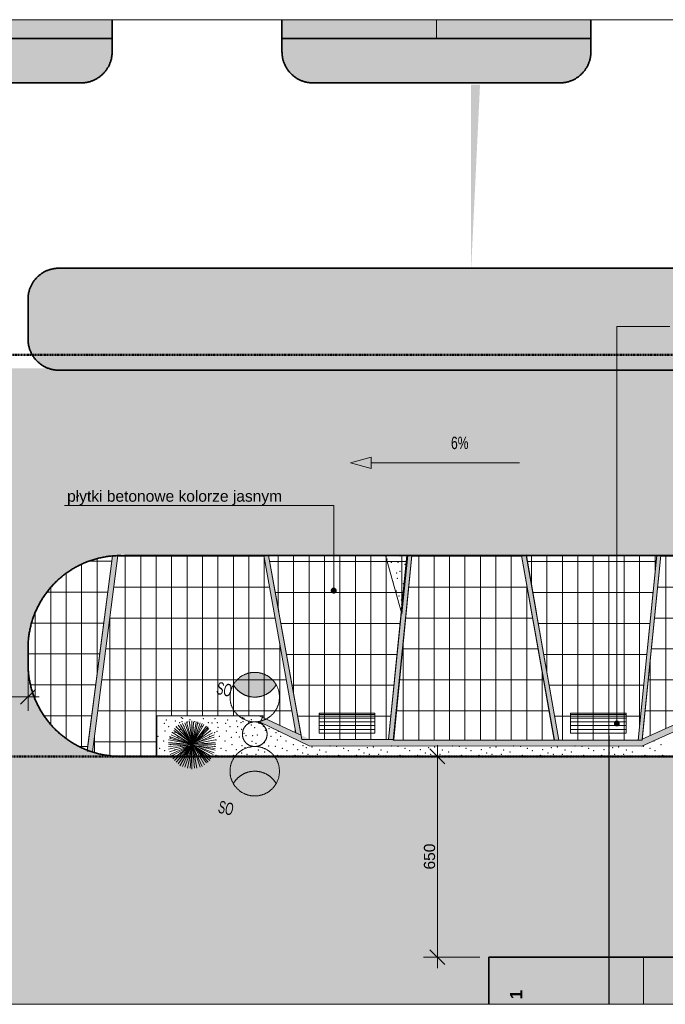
# Model space of a CAD drawing. Extents: x 169 to 11746, y 128 to 5830.
# Tile 4 of 7: x 6972 to 9062, y 2643 to 5830. Entities that reach past the tile are written whole.
import ezdxf
from ezdxf.xclip import XClip

# ---------------------------------------------------------------- set-up
doc = ezdxf.new("R2010")
doc.units = 0
doc.header["$MEASUREMENT"] = 0
doc.header["$XCLIPFRAME"] = 2
doc.linetypes.add('Krawędzie ukryte xs', pattern=[36, 24, -12])
doc.linetypes.add('Kropki przerywana 1', pattern=[100, 60, -40])
for name, color, linetype in [('134 - droga', 7, 'Continuous'), ('135 - miejsca postojowe', 7, 'Continuous'), ('FORMA - Arch 01 - 820-G Rysunki Obrazki', 7, 'Continuous'), ('FORMA - Arch 01 - PZT 0 ZAKRES OPRACOWANIA', 7, 'Continuous'), ('FORMA - Arch 01 - PZT 1 Strefy', 7, 'Continuous'), ('FORMA - Arch 01 - PZT 2 Budynki', 7, 'Continuous'), ('FORMA - Arch 01 - PZT 2 Inne obiekty', 7, 'Continuous'), ('FORMA - Arch 01 - PZT-3 Zagospodarowanie', 7, 'Continuous'), ('FORMA - Arch 01 - PZT-6 Uzbrojenie - Oświeltlenia', 7, 'Continuous'), ('FORMA - Arch 04 - Wymiary i opisy ppoż', 7, 'Continuous')]:
    doc.layers.add(name, color=color, linetype=linetype)
doc.styles.add('STYL_AUTOMATYCZNY_10', font='arial.ttf', dxfattribs={"width": 0.6000000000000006})
doc.styles.add('STYL_AUTOMATYCZNY_2', font='arial.ttf')
doc.styles.add('STYL_AUTOMATYCZNY_6', font='arial.ttf')
doc.styles.add('STYL_AUTOMATYCZNY_7', font='arial.ttf', dxfattribs={"width": 0.7})
doc.styles.add('STYL_AUTOMATYCZNY_8', font='arial.ttf')
pattern_1 = [(0, (5713.436573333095, -1207.043374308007), (0, 100), []), (90, (5713.436573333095, -1207.043374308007), (-50, 0), [])]
pattern_2 = [(0, (5713.436573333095, -1207.043374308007), (0, 12.00000047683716), [])]

# ---------------------------------------------------------------- blocks, each defined once
blk = doc.blocks.new('*X6')
at = {"color": 7, "linetype": 'Continuous', "lineweight": 13, "ltscale": 0.05}
for p in [(7494.692582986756, 3570.99822481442), (7693.13383958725, 3570.99822481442), (7439.680752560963, 3552.288876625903), (7446.457992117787, 3562.730604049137), (7454.280108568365, 3541.095774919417), (7475.50604925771, 3559.484667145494), (7479.278289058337, 3541.383068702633), (7489.977283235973, 3554.908487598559), (7496.788271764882, 3557.900169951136), (7499.806549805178, 3568.902536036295), (7504.101152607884, 3542.660198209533), (7514.476371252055, 3556.328403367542), (7522.874232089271, 3564.295027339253), (7523.057713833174, 3546.664204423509), (7533.861492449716, 3538.142977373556), (7538.518464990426, 3558.03733417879), (7548.531313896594, 3552.288876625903), (7561.984814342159, 3542.660198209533), (7566.678084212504, 3567.423873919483), (7582.32231711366, 3554.908487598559), (7594.112544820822, 3553.336721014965), (7604.067066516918, 3567.854691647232), (7612.046359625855, 3554.908487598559), (7613.591469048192, 3539.874172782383), (7638.122009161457, 3552.288876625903), (7644.899248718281, 3562.730604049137), (7652.721365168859, 3541.095774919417), (7673.947305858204, 3559.484667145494), (7677.71954565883, 3541.383068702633), (7688.418539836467, 3554.908487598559), (7695.229528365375, 3557.900169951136), (7698.247806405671, 3568.902536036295), (7702.542409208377, 3542.660198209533), (7712.917627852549, 3556.328403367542), (7721.315488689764, 3564.295027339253), (7721.498970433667, 3546.664204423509), (7732.302749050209, 3538.142977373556), (7736.959721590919, 3558.03733417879), (7746.972570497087, 3552.288876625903), (7760.426070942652, 3542.660198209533), (7419.862796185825, 3509.807309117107), (7442.300363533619, 3527.664533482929), (7458.908194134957, 3507.432910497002), (7474.783539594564, 3522.949233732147), (7484.004151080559, 3508.242885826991), (7492.072972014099, 3532.903755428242), (7499.407882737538, 3519.805700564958), (7505.665575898, 3512.936155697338), (7527.584401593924, 3512.714046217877), (7543.211734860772, 3514.500578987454), (7568.24250750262, 3530.144811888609), (7580.757893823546, 3534.838081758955), (7587.015586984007, 3509.807309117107), (7602.659819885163, 3522.322695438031), (7610.48193633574, 3527.015965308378), (7618.304052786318, 3509.807309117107), (7640.741620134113, 3527.664533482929), (7657.349450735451, 3507.432910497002), (7673.224796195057, 3522.949233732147), (7682.445407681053, 3508.242885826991), (7690.514228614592, 3532.903755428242), (7697.849139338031, 3519.805700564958), (7704.106832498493, 3512.936155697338), (7726.025658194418, 3512.714046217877), (7741.652991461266, 3514.500578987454), (7766.683764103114, 3530.144811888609), (7779.199150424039, 3534.838081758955), (7785.4568435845, 3509.807309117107), (7801.101076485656, 3522.322695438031), (7808.923192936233, 3527.015965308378), (7816.745309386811, 3509.807309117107), (7437.585063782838, 3495.181357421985), (7460.537801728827, 3483.212113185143), (7492.596894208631, 3480.511535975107), (7521.548817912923, 3475.746096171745), (7524.954815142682, 3494.657435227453), (7538.052870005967, 3487.846446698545), (7565.306799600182, 3489.326159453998), (7579.19347053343, 3478.518843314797), (7601.447455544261, 3477.89192500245), (7607.353089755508, 3498.856346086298), (7636.026320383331, 3495.181357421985), (7658.979058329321, 3483.212113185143), (7691.038150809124, 3480.511535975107), (7719.990074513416, 3475.746096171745), (7723.396071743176, 3494.657435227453), (7736.49412660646, 3487.846446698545), (7763.748056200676, 3489.326159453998), (7777.634727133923, 3478.518843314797), (7799.888712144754, 3477.89192500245), (7805.794346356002, 3498.856346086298), (7834.467576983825, 3495.181357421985), (7857.420314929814, 3483.212113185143), (7889.479407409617, 3480.511535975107), (7918.431331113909, 3475.746096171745), (7976.075983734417, 3478.518843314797), (7998.329968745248, 3477.89192500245), (8116.872587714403, 3475.746096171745), (8174.51724033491, 3478.518843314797), (8196.771225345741, 3477.89192500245), (8315.313844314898, 3475.746096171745), (8372.958496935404, 3478.518843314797), (8395.212481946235, 3477.89192500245), (8513.75510091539, 3475.746096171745), (8571.399753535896, 3478.518843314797), (8593.653738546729, 3477.89192500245), (8712.196357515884, 3475.746096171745), (8769.841010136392, 3478.518843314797), (8792.094995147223, 3477.89192500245), (8910.637614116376, 3475.746096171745), (8990.536251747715, 3477.89192500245), (9025.115116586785, 3495.181357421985), (9048.067854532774, 3483.212113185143), (7424.958035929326, 3471.973856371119), (7424.958035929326, 3471.973856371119), (7440.728596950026, 3464.269947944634), (7466.400784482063, 3449.076204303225), (7474.617611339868, 3467.567880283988), (7491.549049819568, 3455.887192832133), (7502.426160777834, 3473.176625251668), (7508.794422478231, 3451.923647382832), (7538.518464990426, 3451.923647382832), (7546.340581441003, 3466.003456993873), (7566.678084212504, 3459.74576383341), (7607.353089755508, 3448.794800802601), (7623.399292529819, 3471.973856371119), (7623.399292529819, 3471.973856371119), (7639.169853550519, 3464.269947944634), (7664.842041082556, 3449.076204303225), (7673.058867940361, 3467.567880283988), (7689.990306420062, 3455.887192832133), (7700.867417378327, 3473.176625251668), (7707.235679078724, 3451.923647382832), (7736.959721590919, 3451.923647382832), (7744.781838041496, 3466.003456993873), (7765.119340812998, 3459.74576383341), (7805.794346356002, 3448.794800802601), (7821.840549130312, 3471.973856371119), (7821.840549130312, 3471.973856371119), (7837.611110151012, 3464.269947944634), (7863.28329768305, 3449.076204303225), (7871.500124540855, 3467.567880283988), (7888.431563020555, 3455.887192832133), (7899.308673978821, 3473.176625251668), (7905.676935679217, 3451.923647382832), (7935.400978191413, 3451.923647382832), (7943.22309464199, 3466.003456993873), (7963.560597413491, 3459.74576383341), (8004.235602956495, 3448.794800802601), (8020.281805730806, 3471.973856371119), (8020.281805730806, 3471.973856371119), (8036.052366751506, 3464.269947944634), (8061.724554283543, 3449.076204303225), (8069.941381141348, 3467.567880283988), (8086.872819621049, 3455.887192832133), (8097.749930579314, 3473.176625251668), (8104.118192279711, 3451.923647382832), (8133.842234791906, 3451.923647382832), (8141.664351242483, 3466.003456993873), (8162.001854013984, 3459.74576383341), (8202.676859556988, 3448.794800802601), (8218.723062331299, 3471.973856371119), (8218.723062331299, 3471.973856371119), (8234.493623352, 3464.269947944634), (8260.165810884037, 3449.076204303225), (8268.38263774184, 3467.567880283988), (8285.31407622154, 3455.887192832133), (8296.19118717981, 3473.176625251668), (8302.559448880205, 3451.923647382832), (8332.2834913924, 3451.923647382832), (8340.105607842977, 3466.003456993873), (8360.44311061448, 3459.74576383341), (8401.118116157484, 3448.794800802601), (8417.164318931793, 3471.973856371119), (8417.164318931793, 3471.973856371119), (8432.934879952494, 3464.269947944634), (8458.60706748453, 3449.076204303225), (8466.823894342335, 3467.567880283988), (8483.755332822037, 3455.887192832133), (8494.632443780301, 3473.176625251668), (8501.000705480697, 3451.923647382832), (8530.724747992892, 3451.923647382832), (8538.54686444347, 3466.003456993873), (8558.884367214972, 3459.74576383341), (8599.559372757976, 3448.794800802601), (8615.605575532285, 3471.973856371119), (8615.605575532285, 3471.973856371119), (8631.376136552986, 3464.269947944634), (8657.048324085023, 3449.076204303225), (8665.265150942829, 3467.567880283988), (8682.196589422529, 3455.887192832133), (8693.073700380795, 3473.176625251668), (8699.441962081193, 3451.923647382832), (8729.166004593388, 3451.923647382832), (8736.988121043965, 3466.003456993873), (8757.325623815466, 3459.74576383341), (8798.00062935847, 3448.794800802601), (8814.04683213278, 3471.973856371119), (8814.04683213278, 3471.973856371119), (8829.81739315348, 3464.269947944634), (8855.489580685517, 3449.076204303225), (8863.706407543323, 3467.567880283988), (8880.637846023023, 3455.887192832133), (8891.514956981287, 3473.176625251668), (8897.883218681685, 3451.923647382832), (8927.60726119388, 3451.923647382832), (8935.429377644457, 3466.003456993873), (8955.766880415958, 3459.74576383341), (8996.441885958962, 3448.794800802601), (9012.488088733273, 3471.973856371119), (9012.488088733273, 3471.973856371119), (9028.258649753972, 3464.269947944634), (9053.930837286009, 3449.076204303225)]:
    blk.add_point(p, dxfattribs=at)
blk = doc.blocks.new('*X7')
at = {"color": 7, "linetype": 'Continuous', "lineweight": 13, "ltscale": 0.05}
for p in [(8160.630569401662, 4084.570142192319), (8202.676859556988, 4094.10032882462), (8174.51724033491, 4073.762826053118), (8196.771225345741, 4073.135907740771), (8218.723062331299, 4067.21783910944), (8218.723062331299, 4067.21783910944), (8191.725896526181, 4039.345513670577), (8194.151614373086, 4021.267610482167), (8202.676859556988, 4044.038783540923), (8219.88551574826, 4037.781090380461), (8180.774933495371, 4009.621471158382), (8213.627822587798, 4004.928201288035), (8191.562935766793, 3980.456323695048), (8199.390836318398, 3964.68401347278), (8207.370129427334, 3951.737809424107), (8205.80570613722, 3923.845287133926), (8208.915238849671, 3936.703494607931)]:
    blk.add_point(p, dxfattribs=at)
blk = doc.blocks.new('Rysunek_1_1', base_point=(5713.436573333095, -1207.043374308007))
at = {"linetype": 'Continuous', "lineweight": 13}
h = blk.add_hatch(dxfattribs=at)
h.set_pattern_fill('Sklejka_0001', style=0, pattern_type=2)
h.set_pattern_definition(pattern_2)
h.paths.add_polyline_path([(7941.125756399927, 3585.052990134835), (7941.125756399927, 3520.052990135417), (8121.125756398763, 3520.052990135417), (8121.125756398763, 3585.052990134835)])
h = blk.add_hatch(dxfattribs=at)
h.set_pattern_fill('Sklejka_0001', style=0, pattern_type=2)
h.set_pattern_definition(pattern_2)
h.paths.add_polyline_path([(8755.207777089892, 3585.052990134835), (8755.207777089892, 3520.052990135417), (8935.20777708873, 3520.052990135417), (8935.20777708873, 3585.052990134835)])
at = {"layer": '134 - droga', "linetype": 'Continuous', "lineweight": 13}
h = blk.add_hatch(dxfattribs=at)
h.set_pattern_fill('Siatka_50x100_0001', color=9, style=0, pattern_type=2)
h.set_pattern_definition([(0, (7122.210751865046, 3777.028792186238), (0, 100), []), (90, (7122.210751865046, 3777.028792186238), (-50, 0), [])])
h.paths.add_polyline_path([(6998.692792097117, 3795.44718912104), (6998.692792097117, 3745.447189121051, 0.3119919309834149), (7189.814839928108, 3465.901859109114), (7271.998597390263, 4094.242634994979, 0.2315382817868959), (7049.490654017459, 3962.47501427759, 0.1472619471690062)])
h = blk.add_hatch(dxfattribs=at)
h.set_pattern_fill('Siatka_50x100_0001', color=9, style=0, pattern_type=2)
h.set_pattern_definition([(0, (8008.511591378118, 3775.647607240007), (0, 100), []), (90, (8008.511591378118, 3775.647607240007), (-50, 0), [])])
h.paths.add_polyline_path([(8226.401256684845, 4095.44718912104), (7777.322923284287, 4095.447189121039), (7885.251715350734, 3499.911551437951), (8165.90679012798, 3499.911551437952)])
h = blk.add_hatch(dxfattribs=at)
h.set_pattern_fill('Siatka_50x100_0001', color=9, style=0, pattern_type=2)
h.set_pattern_definition([(0, (8828.891056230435, 3775.647607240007), (0, 100), []), (90, (8828.891056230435, 3775.647607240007), (-50, 0), [])])
h.paths.add_polyline_path([(9034.513335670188, 4095.44718912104), (8611.91856544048, 4095.447189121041), (8717.697797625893, 3498.262629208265), (8973.948437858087, 3498.263825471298)])
at = {"layer": '135 - miejsca postojowe', "linetype": 'Continuous', "lineweight": 13}
h = blk.add_hatch(dxfattribs=at)
h.set_pattern_fill('Siatka_50x100_0001', color=251, style=0, pattern_type=2)
h.set_pattern_definition(pattern_1)
h.paths.add_polyline_path([(7207.162934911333, 3459.751049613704, 0.07786660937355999), (7298.921317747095, 3445.448185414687), (7415.539743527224, 3445.448185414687), (7415.539743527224, 3576.448209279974), (7747.16346771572, 3576.448209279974), (7866.006056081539, 3521.986408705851), (7762.083693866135, 4095.434237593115), (7289.21088906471, 4095.297303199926)])
h = blk.add_hatch(dxfattribs=at)
h.set_pattern_fill('Siatka_50x100_0001', color=251, style=0, pattern_type=2)
h.set_pattern_definition(pattern_1)
h.paths.add_polyline_path([(8180.816226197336, 3498.260122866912), (8702.4643094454, 3498.26256113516), (8596.685069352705, 4095.44718912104), (8241.478453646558, 4095.44718912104)])
h = blk.add_hatch(dxfattribs=at)
h.set_pattern_fill('Siatka_50x100_0001', color=251, style=0, pattern_type=2)
h.set_pattern_definition(pattern_1)
h.paths.add_polyline_path([(8987.600183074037, 3500.979825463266), (9241.301997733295, 3615.851267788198), (9402.618714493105, 3616.082971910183), (9293.672293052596, 4095.44718912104), (9047.773633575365, 4095.44718912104)])
at = {"layer": 'FORMA - Arch 01 - PZT 1 Strefy', "linetype": 'Continuous', "lineweight": 0}
for color, points in [(250, [(5670.82159038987, 5829.838823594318), (5670.905767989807, 5650.232244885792), (5670.905767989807, 4699.395910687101), (5671.827176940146, 4699.365101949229), (7065.597978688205, 4701.082294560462, -0.3185334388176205), (6998.692792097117, 4795.447189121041), (6998.692792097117, 4925.445814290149, -0.414213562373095), (7098.692792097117, 5025.445814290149), (10282.04504404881, 5025.445814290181), (10885.31429902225, 5628.715069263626), (10885.31429902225, 5829.838823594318), (10025.77707295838, 5829.838823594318, -0.1985802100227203), (9531.435378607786, 5625.445814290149), (9470.967374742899, 5625.445814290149, -0.414213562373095), (9370.967374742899, 5725.445814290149), (9370.959057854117, 5829.838823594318), (8820.688484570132, 5829.838823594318), (8820.680167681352, 5725.445814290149, -0.414213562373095), (8720.967374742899, 5625.445814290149), (7920.967374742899, 5625.445814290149, -0.414213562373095), (7820.680167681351, 5725.445814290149), (7820.680167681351, 5829.838823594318), (7270.959057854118, 5829.838823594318), (7270.967374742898, 5725.445814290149, -0.4576549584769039), (7136.199668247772, 5625.445814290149), (6370.967374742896, 5625.445814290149, -0.372066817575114), (6270.967374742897, 5725.445814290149), (6270.958914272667, 5829.838823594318)]), (135, [(6270.68022270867, 5829.838798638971), (6270.68022270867, 5769.268854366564), (7270.68010733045, 5769.268854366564), (7270.68010733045, 5829.838798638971)]), (135, [(7820.680128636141, 5769.268854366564), (8820.680182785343, 5769.268854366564), (8820.680182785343, 5829.838798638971), (7820.680128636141, 5829.838798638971)]), (75, [(7270.967374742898, 5769.268867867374), (6270.680167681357, 5769.268867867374), (6270.967374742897, 5725.445814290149, 0.414213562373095), (6370.967374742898, 5625.445814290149), (7170.967374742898, 5625.445814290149, 0.414213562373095), (7270.967374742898, 5725.445814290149)]), (75, [(8821.254581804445, 5769.268867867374), (7820.967374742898, 5769.268867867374), (7821.254581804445, 5725.445814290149, 0.414213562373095), (7921.254581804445, 5625.445814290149), (8721.254581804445, 5625.445814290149, 0.414213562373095), (8821.254581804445, 5725.445814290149)]), (250, [(3568.429727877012, 3442.447189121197), (4037.949186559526, 3442.447189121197), (4084.949186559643, 3395.447189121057), (5591.179587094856, 3395.447189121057, -0.2338841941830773), (5670.680167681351, 3356.10737117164, -0.1644023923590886), (5691.179587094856, 3295.447189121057), (5691.179587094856, 2642.99754734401), (8491.117980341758, 2642.99754734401), (8491.117980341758, 2795.447189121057), (9491.117980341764, 2795.447189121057), (9491.117980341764, 2642.99754734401), (9609.2355969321, 2642.99754734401), (9609.2355969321, 2759.832448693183), (10141.11798034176, 2759.832448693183), (10141.11798034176, 3445.447189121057), (7298.692792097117, 3445.447189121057, -0.414213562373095), (6998.692792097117, 3745.447189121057), (6998.692792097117, 3795.447189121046, -0.414213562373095), (7298.692792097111, 4095.447189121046), (10979.6147481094, 4095.447189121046, -0.06325303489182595), (11104.61245472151, 4079.570699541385), (11115.87796842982, 4709.20232277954, -0.05279866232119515), (10999.43415205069, 4693.036728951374), (7098.692792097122, 4695.447189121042, -0.08662822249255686), (7064.81196387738, 4701.361645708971), (5671.827176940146, 4699.36510194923), (5670.680167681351, 4245.447189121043), (5670.680167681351, 3875.447189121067), (5045.179587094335, 3875.447189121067), (4325.176750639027, 3875.447189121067), (3568.430140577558, 3875.447189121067)]), (135, [(8491.118025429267, 2795.447211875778), (8491.118025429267, 2642.997473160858), (9491.117910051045, 2642.997473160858), (9491.117910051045, 2795.447211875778)])]:
    blk.add_hatch(color=color, dxfattribs=at).paths.add_polyline_path(points)
at = {"layer": 'FORMA - Arch 01 - PZT 1 Strefy', "linetype": 'Continuous', "lineweight": 13}
blk.add_hatch(color=8, dxfattribs=at).paths.add_polyline_path([(7098.692792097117, 5025.445814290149, 0.414213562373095), (6998.692792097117, 4925.445814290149), (6998.692792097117, 4795.447189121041, 0.414213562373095), (7098.692792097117, 4695.447189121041), (10282.04504404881, 4695.447189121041), (10282.04504404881, 5025.445814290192)])
at = {"layer": 'FORMA - Arch 01 - PZT 2 Budynki', "linetype": 'Continuous', "lineweight": 13}
for points in [[(7289.21088801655, 4095.29730750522), (7287.686715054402, 4095.49407567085), (7271.998597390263, 4094.242634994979), (7190.366732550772, 3461.919409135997), (7207.162934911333, 3459.75104766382)], [(7762.081341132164, 4095.44718912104), (7866.303816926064, 3522.040370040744), (7882.635306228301, 3514.162645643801), (7776.980974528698, 4095.44718912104)], [(8241.47845293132, 4095.44718912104), (8224.760746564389, 4097.098609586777), (8165.768986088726, 3499.911551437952), (8182.649824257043, 3499.911551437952)], [(8596.685070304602, 4095.44718912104), (8702.803135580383, 3498.262559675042), (8717.670782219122, 3498.26262908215), (8611.097633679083, 4098.008261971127)], [(8987.20875723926, 3498.26388737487), (9047.77364877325, 4095.44718912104), (9034.648336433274, 4096.77832667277), (8973.948437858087, 3498.263825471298)]]:
    blk.add_hatch(color=51, dxfattribs=at).paths.add_polyline_path(points)
at = {"layer": 'FORMA - Arch 01 - PZT 2 Inne obiekty', "linetype": 'Continuous', "lineweight": 13}
for points in [[(8987.178850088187, 3478.261997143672), (9249.551418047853, 3597.631856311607), (9241.269071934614, 3615.836287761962), (8978.89650397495, 3496.466428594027)], [(7912.263302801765, 3499.871163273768), (7758.719222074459, 3573.935318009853), (7750.262411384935, 3556.403311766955), (7908.916583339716, 3479.874232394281)], [(7908.916583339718, 3479.874232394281), (8987.178850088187, 3478.261997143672), (8987.20875723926, 3498.26388737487), (7912.263302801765, 3499.871163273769)]]:
    blk.add_hatch(color=191, dxfattribs=at).paths.add_polyline_path(points)
at = {"layer": 'FORMA - Arch 01 - PZT-3 Zagospodarowanie', "linetype": 'Continuous', "lineweight": 5}
for points in [[(8462.157062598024, 5619.930959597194), (8433.289549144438, 5619.930959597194), (8433.289549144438, 5019.930959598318)], [(8750.80462625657, 4395.909280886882), (8777.492606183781, 4395.909280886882), (8777.49260618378, 4696.371372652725)], [(8750.80462625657, 4395.909280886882), (8777.49260618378, 4095.44718912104), (8777.492606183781, 4395.909280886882)], [(8952.984701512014, 3445.447189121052), (8981.852214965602, 2795.447189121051), (8981.852214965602, 3445.447189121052)]]:
    blk.add_hatch(color=7, dxfattribs=at).paths.add_polyline_path(points)
at = {"layer": 'FORMA - Arch 01 - PZT-3 Zagospodarowanie', "linetype": 'Continuous', "lineweight": 13}
blk.add_hatch(color=7, dxfattribs=at).paths.add_polyline_path([(8042.241641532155, 4395.44718912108), (8109.787562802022, 4377.348310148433), (8109.787562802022, 4413.546068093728)])
at = {"layer": 'FORMA - Arch 01 - PZT-6 Uzbrojenie - Oświeltlenia', "linetype": 'Continuous', "lineweight": 13}
for points in [[(7802.002060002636, 3677.345399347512, 0.5773502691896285), (7663.437995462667, 3677.345399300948, 0.5773502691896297)], [(7663.437995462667, 3357.345399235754, 0.5773502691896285), (7802.002060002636, 3357.34539928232, 0.5773502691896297)]]:
    blk.add_hatch(color=7, dxfattribs=at).paths.add_polyline_path(points)
at = {"layer": 'FORMA - Arch 04 - Wymiary i opisy ppoż', "linetype": 'Continuous', "lineweight": 13}
for points in [[(7980.492907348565, 3981.984851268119), (7981.101871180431, 3978.923383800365), (7982.836053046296, 3976.327996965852), (7985.43143988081, 3974.593815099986), (7988.492907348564, 3973.984851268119), (7991.554374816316, 3974.593815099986), (7994.14976165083, 3976.327996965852), (7995.883943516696, 3978.923383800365), (7996.492907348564, 3981.984851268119), (7995.883943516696, 3985.046318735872), (7994.14976165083, 3987.641705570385), (7991.554374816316, 3989.375887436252), (7988.492907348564, 3989.984851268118), (7985.43143988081, 3989.375887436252), (7982.836053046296, 3987.641705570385), (7981.101871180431, 3985.046318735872)], [(8897.16467061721, 3551.971918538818), (8897.773634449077, 3548.910451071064), (8899.507816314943, 3546.31506423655), (8902.103203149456, 3544.580882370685), (8905.16467061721, 3543.971918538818), (8908.226138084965, 3544.580882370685), (8910.821524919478, 3546.31506423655), (8912.555706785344, 3548.910451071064), (8913.16467061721, 3551.971918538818), (8912.555706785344, 3555.033386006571), (8910.821524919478, 3557.628772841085), (8908.226138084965, 3559.36295470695), (8905.16467061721, 3559.971918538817), (8902.103203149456, 3559.36295470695), (8899.507816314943, 3557.628772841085), (8897.773634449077, 3555.033386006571)]]:
    blk.add_hatch(color=7, dxfattribs=at).paths.add_polyline_path(points)
at = {"color": 7, "linetype": 'Continuous', "lineweight": 13, "ltscale": 0.05}
for p, q in [((6998.692853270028, 3593.308266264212), (6998.692853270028, 3715.447179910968)), ((5670.680122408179, 3638.308303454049), (6998.692853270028, 3638.308303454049)), ((6998.692853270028, 3638.308303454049), (7034.692849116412, 3638.308303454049)), ((7581.904991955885, 3540.550654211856), (7478.782308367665, 3426.606526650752)), ((7478.782308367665, 3540.550654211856), (7523.341404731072, 3493.445255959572)), ((7484.511318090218, 3546.279663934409), (7531.616716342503, 3485.169944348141)), ((7492.786629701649, 3548.825796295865), (7531.616716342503, 3481.987066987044)), ((7498.515639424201, 3552.008673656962), (7562.171660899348, 3412.602205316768)), ((7556.442481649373, 3554.55497554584), (7506.790951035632, 3410.05590342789)), ((7506.790951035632, 3554.55497554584), (7531.616716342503, 3485.169944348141)), ((7511.883385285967, 3557.737683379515), (7531.616716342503, 3485.169944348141)), ((7520.795272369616, 3560.283985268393), (7531.616716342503, 3485.169944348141)), ((7529.070583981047, 3560.283985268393), (7529.070583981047, 3404.326893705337)), ((7543.074735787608, 3557.737683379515), (7531.616716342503, 3485.169944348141)), ((7534.163018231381, 3557.737683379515), (7531.616716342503, 3490.898954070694)), ((7562.171660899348, 3552.008673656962), (7531.616716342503, 3485.169944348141)), ((7567.900670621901, 3548.825796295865), (7531.616716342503, 3485.169944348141)), ((7548.167339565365, 3557.737683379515), (7534.163018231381, 3490.898954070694)), ((7576.175812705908, 3543.733362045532), (7534.163018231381, 3487.716076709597)), ((7456.502675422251, 3509.995709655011), (7601.001747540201, 3457.161301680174)), ((7601.001747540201, 3515.724719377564), (7459.048977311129, 3451.432291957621)), ((7462.231685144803, 3515.724719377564), (7515.066262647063, 3490.898954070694)), ((7464.777987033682, 3524.000030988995), (7531.616716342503, 3481.987066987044)), ((7470.506996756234, 3529.729040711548), (7520.795272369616, 3493.445255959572)), ((7586.997426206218, 3432.335536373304), (7473.053298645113, 3535.458050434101)), ((7590.180134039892, 3529.729040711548), (7531.616716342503, 3485.169944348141)), ((7584.451124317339, 3535.458050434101), (7543.074735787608, 3493.445255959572)), ((7595.909313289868, 3521.453729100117), (7545.621037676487, 3493.445255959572)), ((7601.001747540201, 3507.449577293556), (7545.621037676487, 3490.898954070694)), ((7453.956543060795, 3499.174265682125), (7531.616716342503, 3485.169944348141)), ((7453.956543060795, 3490.898954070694), (7517.612395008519, 3485.169944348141)), ((7606.730757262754, 3485.169944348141), (7453.956543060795, 3485.169944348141)), ((7531.616716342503, 3485.169944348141), (7453.956543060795, 3468.61932112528)), ((7453.956543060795, 3476.894632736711), (7511.883385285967, 3481.987066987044)), ((7456.502675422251, 3504.266699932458), (7517.612395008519, 3487.716076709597)), ((7456.502675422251, 3459.707603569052), (7517.612395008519, 3479.440934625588)), ((7462.231685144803, 3446.339857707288), (7515.066262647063, 3473.711924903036)), ((7531.616716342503, 3485.169944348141), (7467.960864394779, 3437.427970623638)), ((7473.053298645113, 3432.335536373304), (7517.612395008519, 3473.711924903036)), ((7531.616716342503, 3485.169944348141), (7490.24032781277, 3415.148337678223)), ((7498.515639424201, 3412.602205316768), (7525.88770661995, 3473.711924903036)), ((7531.616716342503, 3485.169944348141), (7515.066262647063, 3406.873195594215)), ((7604.184455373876, 3499.174265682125), (7531.616716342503, 3485.169944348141)), ((7531.616716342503, 3485.169944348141), (7576.175812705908, 3424.060224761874)), ((7531.616716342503, 3485.169944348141), (7545.621037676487, 3406.873195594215)), ((7531.616716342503, 3481.987066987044), (7604.184455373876, 3471.165623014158)), ((7531.616716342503, 3481.987066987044), (7595.909313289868, 3443.15698034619)), ((7537.345726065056, 3406.873195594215), (7531.616716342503, 3479.440934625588)), ((7556.442481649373, 3410.05590342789), (7534.163018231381, 3473.711924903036)), ((7570.446802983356, 3418.331215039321), (7537.345726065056, 3473.711924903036)), ((7545.621037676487, 3485.169944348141), (7604.184455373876, 3490.898954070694)), ((7604.184455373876, 3465.436613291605), (7545.621037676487, 3479.440934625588)), ((7606.730757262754, 3476.894632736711), (7551.350047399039, 3481.987066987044)), ((7551.350047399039, 3473.711924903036), (7598.455445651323, 3451.432291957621)), ((8324.159621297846, 3445.447126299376), (8324.159621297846, 3481.447122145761)), ((7484.511318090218, 3420.877347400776), (7520.795272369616, 3471.165623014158)), ((7523.341404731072, 3406.873195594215), (7529.070583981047, 3462.890311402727)), ((7590.180134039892, 3437.427970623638), (7548.167339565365, 3471.165623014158)), ((7581.904991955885, 3426.606526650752), (7548.167339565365, 3465.436613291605)), ((8442.008134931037, 3445.447126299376), (8279.159584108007, 3445.447126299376)), ((8324.159621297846, 2795.447116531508), (8324.159621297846, 3445.447126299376)), ((8461.1179441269, 2795.447116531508), (8279.159584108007, 2795.447116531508)), ((8324.159621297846, 2759.447120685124), (8324.159621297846, 2795.447116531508))]:
    blk.add_line(p, q, dxfattribs=at)
at = {"color": 7, "linetype": 'Continuous', "lineweight": 15, "ltscale": 0.05}
for p, q in [((6974.692856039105, 3614.308306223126), (7022.69285050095, 3662.308300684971)), ((8348.159618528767, 3421.447129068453), (8300.15962406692, 3469.447123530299)), ((8300.15962406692, 2819.44711376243), (8348.159618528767, 2771.447119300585))]:
    blk.add_line(p, q, dxfattribs=at)
at = {"color": 7, "linetype": 'Continuous', "lineweight": 13, "ltscale": 0.05, "flags": 128}
for points in [[(8228.219457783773, 4095.447189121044), (8156.474197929, 4095.447189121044), (8209.065815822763, 3906.889862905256)], [(7415.539743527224, 3576.448209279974), (7415.539743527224, 3445.448185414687), (7917.712844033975, 3445.447189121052), (8981.852214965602, 3445.447189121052), (10141.11798034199, 3445.447189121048), (10141.11798034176, 2945.447189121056), (10641.11798034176, 2945.447189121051), (10741.31990283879, 3011.969031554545), (10361.54293664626, 3615.681669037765), (9241.302005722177, 3615.851274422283), (9249.551418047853, 3597.631856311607), (8985.918693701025, 3478.263881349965), (7908.916583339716, 3479.874232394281), (7750.262411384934, 3556.403311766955), (7759.931350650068, 3576.448209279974)], [(7941.125756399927, 3585.052990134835), (8121.125756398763, 3585.052990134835), (8121.125756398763, 3520.052990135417), (7941.125756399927, 3520.052990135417)], [(8755.207777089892, 3585.052990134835), (8935.20777708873, 3585.052990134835), (8935.20777708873, 3520.052990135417), (8755.207777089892, 3520.052990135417)]]:
    blk.add_lwpolyline(points, close=True, dxfattribs=at)
at = {"layer": '134 - droga', "color": 251, "linetype": 'Continuous', "lineweight": 13, "ltscale": 0.05, "flags": 128}
blk.add_lwpolyline([(6998.692792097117, 3795.44718912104), (6998.692792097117, 3745.447189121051, 0.3119919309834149), (7189.814839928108, 3465.901859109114), (7271.998597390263, 4094.242634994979, 0.2315382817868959), (7049.490654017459, 3962.47501427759, 0.1472619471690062)], format="xyb", close=True, dxfattribs=at)
for points in [[(8226.401256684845, 4095.44718912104), (7777.322923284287, 4095.447189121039), (7885.251715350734, 3499.911551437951), (8165.90679012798, 3499.911551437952)], [(9034.513335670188, 4095.44718912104), (8611.91856544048, 4095.447189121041), (8717.697797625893, 3498.262629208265), (8973.948437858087, 3498.263825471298)]]:
    blk.add_lwpolyline(points, close=True, dxfattribs=at)
at = {"layer": '135 - miejsca postojowe', "color": 251, "linetype": 'Continuous', "lineweight": 13, "ltscale": 0.05, "flags": 128}
blk.add_lwpolyline([(7207.162934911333, 3459.751049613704), (7289.21088906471, 4095.297303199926), (7762.083693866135, 4095.434237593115), (7866.006056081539, 3521.986408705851), (7747.16346771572, 3576.448209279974), (7415.539743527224, 3576.448209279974), (7415.539743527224, 3445.448185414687), (7298.921317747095, 3445.448185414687, -0.07786660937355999)], format="xyb", close=True, dxfattribs=at)
for points in [[(8180.816226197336, 3498.260122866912), (8702.4643094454, 3498.26256113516), (8596.685069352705, 4095.44718912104), (8241.478453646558, 4095.44718912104)], [(8987.600183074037, 3500.979825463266), (9241.301997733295, 3615.851267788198), (9402.618714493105, 3616.082971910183), (9293.672293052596, 4095.44718912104), (9047.773633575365, 4095.44718912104)]]:
    blk.add_lwpolyline(points, close=True, dxfattribs=at)
at = {"layer": 'FORMA - Arch 01 - 820-G Rysunki Obrazki', "color": 1, "linetype": 'Krawędzie ukryte xs', "lineweight": 25, "ltscale": 0.05, "flags": 128}
blk.add_lwpolyline([(8879.124277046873, 3512.919790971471), (8879.123566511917, 2642.99754734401)], dxfattribs=at)
at = {"layer": 'FORMA - Arch 01 - PZT 0 ZAKRES OPRACOWANIA', "color": 1, "linetype": 'Kropki przerywana 1', "lineweight": 50, "ltscale": 0.05, "flags": 128}
for points in [[(1710.651879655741, 2642.99754734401), (1574.017822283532, 5327.465583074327), (2230.679587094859, 5324.622074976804), (2230.679587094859, 5500.232244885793), (2539.451573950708, 5500.232244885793), (5726.015211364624, 5500.232244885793), (5726.015211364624, 4745.447189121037), (11684.24518403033, 4745.447189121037)], [(10641.11798034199, 2759.832448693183), (10641.11798034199, 2945.447189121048), (10141.11798034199, 2945.447189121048), (10141.11798034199, 3445.447189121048), (5670.680167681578, 3445.447189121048), (5667.390986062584, 3445.472350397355), (5670.680167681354, 3875.447189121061), (2430.679587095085, 3870.232244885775), (2430.679587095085, 2642.99754734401)]]:
    blk.add_lwpolyline(points, dxfattribs=at)
at = {"layer": 'FORMA - Arch 01 - PZT 2 Budynki', "color": 7, "linetype": 'Continuous', "lineweight": 13, "ltscale": 0.05, "flags": 128}
for points in [[(7289.21088801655, 4095.29730750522), (7207.162934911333, 3459.75104766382), (7190.366732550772, 3461.919409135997), (7271.998597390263, 4094.242634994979), (7287.686715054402, 4095.49407567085)], [(7762.081341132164, 4095.44718912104), (7866.303816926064, 3522.040370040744), (7882.635306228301, 3514.162645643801), (7776.980974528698, 4095.44718912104)], [(8241.47845293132, 4095.44718912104), (8182.649824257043, 3499.911551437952), (8165.768986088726, 3499.911551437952), (8224.760746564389, 4097.098609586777)], [(8596.685070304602, 4095.44718912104), (8702.803135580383, 3498.262559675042), (8717.670782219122, 3498.26262908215), (8611.097633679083, 4098.008261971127)], [(8987.20875723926, 3498.26388737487), (9047.77364877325, 4095.44718912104), (9034.648336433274, 4096.77832667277), (8973.948437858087, 3498.263825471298)]]:
    blk.add_lwpolyline(points, close=True, dxfattribs=at)
at = {"layer": 'FORMA - Arch 01 - PZT-3 Zagospodarowanie', "color": 7, "linetype": 'Continuous', "lineweight": 35, "ltscale": 0.05}
for p, q in [((7270.967456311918, 5725.445846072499), (7270.967456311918, 5829.838798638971)), ((7820.967308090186, 5725.445846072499), (7820.967308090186, 5829.838798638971)), ((8820.967362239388, 5725.445846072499), (8820.967362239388, 5829.838798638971)), ((6270.967402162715, 5769.268854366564), (7270.967456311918, 5769.268854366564)), ((7820.967308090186, 5769.268854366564), (8820.967362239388, 5769.268854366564)), ((7170.967298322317, 5625.445857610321), (6370.967390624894, 5625.445857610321)), ((8720.96737377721, 5625.445857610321), (7920.967296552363, 5625.445857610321)), ((7098.692841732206, 5025.44575730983), (10282.04504914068, 5025.44575730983)), ((6998.692853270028, 4925.445768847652), (6998.692853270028, 4795.447224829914)), ((7098.692841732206, 4695.447236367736), (10521.68799669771, 4695.447236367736)), ((7310.503624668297, 4095.447136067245), (10456.2924543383, 4095.447136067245)), ((6998.692853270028, 3795.447170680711), (6998.692853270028, 3745.447261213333)), ((10141.11791981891, 3445.447126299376), (7298.692818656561, 3445.447126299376)), ((8491.118025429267, 2795.447211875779), (8491.118025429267, 2642.997473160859)), ((9491.117910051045, 2795.447116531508), (8491.118025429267, 2795.447116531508))]:
    blk.add_line(p, q, dxfattribs=at)
at = {"layer": 'FORMA - Arch 01 - PZT-3 Zagospodarowanie', "color": 7, "linetype": 'Continuous', "lineweight": 18, "ltscale": 0.05}
for p, q in [((8320.967419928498, 5829.838798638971), (8320.967419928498, 5769.268854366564)), ((8589.973364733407, 4395.447270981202), (8109.78761805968, 4395.447270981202)), ((7777.670343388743, 4095.447136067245), (7810.537302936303, 3914.092632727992)), ((8612.287411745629, 4095.447136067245), (8645.114532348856, 3910.119248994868)), ((9034.513258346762, 4095.447136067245), (9015.247483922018, 3905.115816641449)), ((8702.833025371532, 3498.262547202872), (8680.75038329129, 3622.932166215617)), ((7608.532664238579, 3445.447126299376), (7298.692818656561, 3445.447126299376)), ((8177.269703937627, 3445.447126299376), (7880.22544916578, 3445.447126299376)), ((8635.827142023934, 3445.447126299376), (8250.552848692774, 3445.447126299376)), ((8981.852276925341, 3445.447126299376), (8712.18822666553, 3445.447126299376)), ((8991.117967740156, 2795.447211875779), (8991.117967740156, 2642.997473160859))]:
    blk.add_line(p, q, dxfattribs=at)
at = {"layer": 'FORMA - Arch 01 - PZT-3 Zagospodarowanie', "color": 7, "linetype": 'Continuous', "lineweight": 13, "ltscale": 0.05}
for p, q in [((8042.241620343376, 4395.447270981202), (8109.78761805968, 4413.546018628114)), ((8109.78761805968, 4413.546018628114), (8109.78761805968, 4377.348353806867)), ((8042.241620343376, 4395.447270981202), (8109.78761805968, 4377.348353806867))]:
    blk.add_line(p, q, dxfattribs=at)
at = {"layer": 'FORMA - Arch 01 - PZT-3 Zagospodarowanie', "color": 7, "linetype": 'Continuous', "lineweight": 35, "ltscale": 0.05}
for centre, radius, start, end in [((7170.967374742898, 5725.445814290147), 100, 270, 0), ((7920.967374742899, 5725.445814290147), 100, 180, 270), ((8720.967374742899, 5725.445814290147), 100, 270, 0), ((7098.692792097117, 4925.445814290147), 99.9999999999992, 90, 180), ((7098.692792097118, 4795.44718912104), 100.0000000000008, 180, 270), ((7298.692792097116, 3795.447189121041), 299.9999999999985, 90, 180), ((7298.692792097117, 3745.447189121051), 300.0000000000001, 180, 270)]:
    blk.add_arc(centre, radius, start, end, dxfattribs=at)
at = {"layer": 'FORMA - Arch 01 - PZT-6 Uzbrojenie - Oświeltlenia', "color": 7, "linetype": 'Continuous', "lineweight": 13, "ltscale": 0.05}
for centre, radius in [((7732.720027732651, 3637.345399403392), 80.00000001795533), ((7732.720027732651, 3517.345399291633), 40.00000000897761), ((7732.720027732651, 3517.345399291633), 40.00000000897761), ((7732.720027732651, 3397.345399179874), 80.00000001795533)]:
    blk.add_circle(centre, radius, dxfattribs=at)
for centre, radius, start, end in [((7732.720027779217, 3717.345399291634), 80.000000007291, 209.9999999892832, 330.0000000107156), ((7732.720027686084, 3317.34539929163), 80.00000000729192, 29.99999998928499, 150.0000000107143)]:
    blk.add_arc(centre, radius, start, end, dxfattribs=at)
at = {"layer": 'FORMA - Arch 04 - Wymiary i opisy ppoż', "color": 7, "linetype": 'Continuous', "lineweight": 13, "ltscale": 0.05}
for p, q in [((8905.164682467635, 3559.971885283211), (8905.164682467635, 4836.409796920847)), ((8905.164682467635, 4836.409796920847), (9077.143980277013, 4836.409796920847)), ((7816.513653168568, 4256.944383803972), (7117.219985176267, 4256.944383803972)), ((7988.492950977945, 4256.944383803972), (7816.513653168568, 4256.944383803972)), ((7988.492950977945, 3989.984804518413), (7988.492950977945, 4256.944383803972))]:
    blk.add_line(p, q, dxfattribs=at)
for centre in [(7988.492907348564, 3981.984851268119), (8905.16467061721, 3551.971918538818)]:
    blk.add_circle(centre, 8.000000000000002, dxfattribs=at)
at = {"color": 7, "linetype": 'Continuous', "lineweight": 13, "ltscale": 0.05}
for name in ['*X7', '*X6']:
    blk.add_blockref(name, (0, 0), dxfattribs=at)
at = {"color": 7, "linetype": 'Continuous', "lineweight": 13, "insert": (8316.959590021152, 3079.260130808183), "char_height": 35.99999904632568, "width": 82.37411781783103, "attachment_point": 7, "rotation": 90, "style": 'STYL_AUTOMATYCZNY_6'}
blk.add_mtext('{\\A1;\\fArial|b0|i0|c238|p0;650}', dxfattribs=at)
at = {"layer": 'FORMA - Arch 01 - 820-G Rysunki Obrazki', "color": 7, "linetype": 'Continuous', "lineweight": 13, "char_height": 39.99999999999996, "attachment_point": 7, "rotation": 347.8704138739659, "style": 'STYL_AUTOMATYCZNY_10'}
for insert in [(7606.271397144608, 3647.508514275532), (7611.737398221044, 3263.090871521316)]:
    blk.add_mtext('{\\A1;\\fArial|b0|i0|c238|p0;SO}', dxfattribs=dict(at, insert=insert))
at = {"layer": 'FORMA - Arch 01 - PZT-3 Zagospodarowanie', "color": 7, "linetype": 'Continuous', "lineweight": 25, "insert": (8368.208537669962, 4459.889226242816), "char_height": 39.99999999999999, "attachment_point": 4, "style": 'STYL_AUTOMATYCZNY_7'}
blk.add_mtext('{\\A1;\\fArial|b0|i0|c238|p0;6%}', dxfattribs=at)
at = {"layer": 'FORMA - Arch 01 - PZT-3 Zagospodarowanie', "color": 7, "linetype": 'Continuous', "lineweight": 15, "insert": (8578.949488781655, 2659.234524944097), "char_height": 40, "attachment_point": 4, "rotation": 90, "style": 'STYL_AUTOMATYCZNY_8'}
blk.add_mtext('{\\A1;\\fArial|b1|i0|c238|p0;1}', dxfattribs=at)
at = {"layer": 'FORMA - Arch 04 - Wymiary i opisy ppoż', "color": 7, "linetype": 'Continuous', "lineweight": 13, "insert": (7125.220067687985, 4258.897166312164), "char_height": 36.00000000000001, "attachment_point": 7, "style": 'STYL_AUTOMATYCZNY_2'}
blk.add_mtext('{\\A1;\\fArial|b0|i0|c238|p0;płytki betonowe kolorze jasnym}', dxfattribs=at)

msp = doc.modelspace()

# ---------------------------------------------------------------- linework, layer by layer
at = {"color": 7, "linetype": 'Continuous', "lineweight": 13, "ltscale": 0.05}
msp.add_line((11746.41427159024, 5829.838823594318), (168.6586362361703, 5829.838823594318), dxfattribs=at)
at = {"color": 7, "linetype": 'Continuous', "lineweight": 13, "ltscale": 0.05, "flags": 128}
msp.add_lwpolyline([(307.4632798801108, 2642.99754734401), (9609.2355969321, 2642.99754734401), (9609.2355969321, 2759.832448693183), (11684.24518403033, 2759.832448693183), (11684.24518403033, 5829.838823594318), (307.4632798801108, 5829.838823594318)], close=True, dxfattribs=at)

# ---------------------------------------------------------------- block references
at = {"layer": 'FORMA - Arch 01 - 820-G Rysunki Obrazki', "color": 7, "linetype": 'Continuous', "lineweight": 13, "ltscale": 0.05}
ref = msp.add_blockref('Rysunek_1_1', (5713.436573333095, -1207.043374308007), dxfattribs=at)
XClip(ref).set_block_clipping_path([(307.4632798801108, 2642.99754734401), (9609.2355969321, 2642.99754734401), (9609.2355969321, 2759.832448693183), (11684.24518403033, 2759.832448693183), (11684.24518403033, 5829.838823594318), (307.4632798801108, 5829.838823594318)])

doc.saveas('drawing.dxf')
